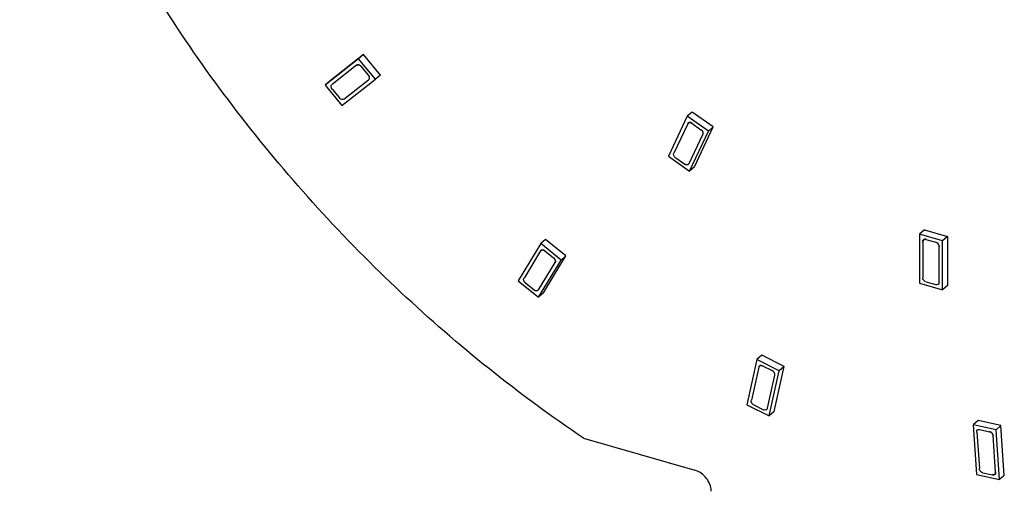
# Model space of a CAD drawing. Header units: millimetres. Extents: x 0 to 210, y 0 to 297.
# Tile 10 of 15: x 85 to 102, y 217 to 225. Entities that reach past the tile are written whole.
import ezdxf

# ---------------------------------------------------------------- set-up
doc = ezdxf.new("R2010")
doc.units = ezdxf.units.MM
doc.header["$LTSCALE"] = 19.36
doc.layers.get('0').update_dxf_attribs({"linetype": 'CONTINUOUS'})

msp = doc.modelspace()

# ---------------------------------------------------------------- linework, layer by layer
at = {"color": 7, "linetype": 'Continuous'}
for p, q in [((90.92922, 224.65551), (90.33812, 224.19323)), ((91.01622, 224.73085), (90.42511, 224.26857)), ((91.01622, 224.73085), (90.92922, 224.65551)), ((91.22458, 224.2944), (90.92922, 224.65551)), ((91.31158, 224.36974), (91.01622, 224.73085)), ((90.63348, 223.83212), (91.22458, 224.2944)), ((91.31158, 224.36974), (91.22458, 224.2944)), ((90.42511, 224.26857), (90.33812, 224.19323)), ((90.33812, 224.19323), (90.63348, 223.83212)), ((96.72542, 223.64127), (96.39401, 222.93684)), ((96.81242, 223.71661), (96.72542, 223.64127)), ((97.0988, 223.37882), (96.72542, 223.64127)), ((97.1858, 223.45417), (96.81242, 223.71661)), ((96.85439, 222.74974), (97.1858, 223.45417)), ((97.1858, 223.45417), (97.0988, 223.37882)), ((96.76739, 222.6744), (97.0988, 223.37882)), ((96.39401, 222.93684), (96.76739, 222.6744)), ((96.85439, 222.74974), (96.76739, 222.6744)), ((100.91205, 221.63729), (100.82505, 221.56195)), ((101.22919, 221.44528), (100.82505, 221.56195)), ((100.82505, 221.56195), (100.82505, 220.69593)), ((100.91205, 221.63729), (101.31619, 221.52063)), ((101.31619, 221.52063), (101.22919, 221.44528)), ((101.31619, 221.52063), (101.31619, 220.65461)), ((94.1409, 221.39396), (93.74248, 220.74005)), ((94.2279, 221.4693), (94.1409, 221.39396)), ((94.49973, 221.10444), (94.1409, 221.39396)), ((94.58673, 221.17979), (94.2279, 221.4693)), ((101.22919, 220.57927), (101.22919, 221.44528)), ((94.18831, 220.52588), (94.58673, 221.17979)), ((94.58673, 221.17979), (94.49973, 221.10444)), ((94.10131, 220.45053), (94.49973, 221.10444)), ((93.74248, 220.74005), (94.10131, 220.45053)), ((100.82505, 220.69593), (101.22919, 220.57927)), ((101.31619, 220.65461), (101.22919, 220.57927)), ((94.18831, 220.52588), (94.10131, 220.45053)), ((98.04088, 219.42309), (97.95388, 219.34775)), ((98.43657, 219.22664), (98.04088, 219.42309)), ((97.95388, 219.34775), (97.77768, 218.55071)), ((98.34957, 219.1513), (97.95388, 219.34775)), ((98.17337, 218.35426), (98.34957, 219.1513)), ((98.26037, 218.4296), (98.43657, 219.22664)), ((98.43657, 219.22664), (98.34957, 219.1513)), ((97.77768, 218.55071), (98.17337, 218.35426)), ((98.26037, 218.4296), (98.17337, 218.35426)), ((101.85846, 218.27419), (101.77146, 218.19885)), ((102.17466, 218.11004), (101.77146, 218.19885)), ((101.77146, 218.19885), (101.83056, 217.31779)), ((102.26166, 218.18538), (101.85846, 218.27419)), ((102.26166, 218.18538), (102.17466, 218.11004)), ((102.23376, 217.22898), (102.17466, 218.11004)), ((102.32076, 217.30432), (102.26166, 218.18538)), ((94.89593, 217.96139), (96.85923, 217.39463)), ((101.83056, 217.31779), (102.23376, 217.22898)), ((102.32076, 217.30432), (102.23376, 217.22898)), ((97.14794, 217.02766), (97.14787, 217.02265))]:
    msp.add_line(p, q, dxfattribs=at)
at = {"color": 9, "linetype": 'Continuous'}
for p, q in [((90.8926, 224.54228), (90.45912, 224.20328)), ((90.97253, 224.52007), (91.09912, 224.36531)), ((90.6701, 223.94534), (91.10357, 224.28435)), ((90.46191, 224.12087), (90.58849, 223.96611)), ((96.73457, 223.50985), (96.49154, 222.99327)), ((96.80834, 223.51788), (96.96836, 223.4054)), ((96.75824, 222.80581), (97.00127, 223.32239)), ((96.52279, 222.90882), (96.6828, 222.79634)), ((100.88279, 221.42981), (100.88279, 220.79474)), ((100.93885, 221.46944), (101.11206, 221.41944)), ((101.17146, 220.7114), (101.17146, 221.34648)), ((94.13904, 221.26541), (93.84686, 220.78588)), ((94.2152, 221.2662), (94.36898, 221.14213)), ((94.10317, 220.57908), (94.39535, 221.05862)), ((93.87156, 220.70093), (94.02535, 220.57685)), ((100.94052, 220.72034), (101.11372, 220.67034)), ((97.98691, 219.21341), (97.8577, 218.62891)), ((98.05352, 219.23704), (98.2231, 219.15285)), ((98.14034, 218.48859), (98.26955, 219.07309)), ((97.90248, 218.54771), (98.07206, 218.46352)), ((101.83694, 218.06869), (101.88028, 217.42258)), ((101.88893, 218.11329), (102.06173, 218.07523)), ((102.16828, 217.35914), (102.12494, 218.00525)), ((101.94182, 217.35115), (102.11462, 217.31309))]:
    msp.add_line(p, q, dxfattribs=at)
at = {"color": 7, "linetype": 'Continuous'}
for points, knots in [([(94.89593, 217.96139), (93.75635, 218.7287), (91.58801, 220.46683), (88.78685, 223.54656), (86.51155, 227.00191), (85.3894, 229.50687), (84.94847, 230.78043)], [0, 0, 0, 0, 0.25002902, 0.50319887, 0.75472034, 1, 1, 1, 1]), ([(90.89093, 224.54084), (90.90164, 224.54921), (90.93644, 224.5525), (90.96205, 224.53288), (90.97253, 224.52007)], [0, 0, 0, 0, 0.45089745, 1, 1, 1, 1]), ([(90.9742, 224.52151), (90.96372, 224.53433), (90.93811, 224.55394), (90.9033, 224.55066), (90.8926, 224.54228)], [0, 0, 0, 0, 0.54910255, 1, 1, 1, 1]), ([(91.09912, 224.36531), (91.10947, 224.35265), (91.12006, 224.32918), (91.11564, 224.29861), (91.10708, 224.28695), (91.1019, 224.2829)], [0, 0, 0, 0, 0.54352534, 0.78168002, 1, 1, 1, 1]), ([(91.10357, 224.28435), (91.10874, 224.28839), (91.11731, 224.30005), (91.12173, 224.33062), (91.11113, 224.3541), (91.10078, 224.36675)], [0, 0, 0, 0, 0.21831998, 0.45647466, 1, 1, 1, 1]), ([(90.46024, 224.11943), (90.44989, 224.13208), (90.4393, 224.15556), (90.44372, 224.18613), (90.45228, 224.19779), (90.45746, 224.20183)], [0, 0, 0, 0, 0.54352534, 0.78168002, 1, 1, 1, 1]), ([(90.66843, 223.9439), (90.65772, 223.93553), (90.62292, 223.93224), (90.59731, 223.95185), (90.58683, 223.96467)], [0, 0, 0, 0, 0.45089745, 1, 1, 1, 1]), ([(96.73291, 223.50841), (96.73569, 223.51433), (96.7445, 223.52515), (96.77247, 223.53515), (96.7958, 223.52669), (96.80834, 223.51788)], [0, 0, 0, 0, 0.22915466, 0.46303347, 1, 1, 1, 1]), ([(96.81001, 223.51932), (96.79747, 223.52814), (96.77413, 223.53659), (96.74617, 223.5266), (96.73736, 223.51577), (96.73457, 223.50985)], [0, 0, 0, 0, 0.53696653, 0.77084534, 1, 1, 1, 1]), ([(96.96836, 223.4054), (96.98226, 223.39563), (97.00351, 223.36971), (97.00588, 223.33428), (96.99961, 223.32095)], [0, 0, 0, 0, 0.53561697, 1, 1, 1, 1]), ([(97.00127, 223.32239), (97.00754, 223.33572), (97.00517, 223.37116), (96.98393, 223.39708), (96.97003, 223.40685)], [0, 0, 0, 0, 0.46438303, 1, 1, 1, 1]), ([(96.52112, 222.90738), (96.50722, 222.91715), (96.48597, 222.94307), (96.4836, 222.9785), (96.48987, 222.99183)], [0, 0, 0, 0, 0.53561697, 1, 1, 1, 1]), ([(96.75657, 222.80437), (96.75379, 222.79845), (96.74498, 222.78762), (96.71701, 222.77763), (96.69368, 222.78609), (96.68114, 222.7949)], [0, 0, 0, 0, 0.22915466, 0.46303347, 1, 1, 1, 1]), ([(100.88112, 221.42837), (100.88112, 221.44161), (100.89344, 221.47176), (100.92568, 221.47324), (100.93885, 221.46944)], [0, 0, 0, 0, 0.49120321, 1, 1, 1, 1]), ([(100.94052, 221.47088), (100.92734, 221.47469), (100.89511, 221.4732), (100.88279, 221.44306), (100.88279, 221.42981)], [0, 0, 0, 0, 0.50879679, 1, 1, 1, 1]), ([(101.11206, 221.41944), (101.12804, 221.41483), (101.15635, 221.39407), (101.16979, 221.36128), (101.16979, 221.34504)], [0, 0, 0, 0, 0.50591293, 1, 1, 1, 1]), ([(101.17146, 221.34648), (101.17146, 221.36273), (101.15802, 221.39551), (101.1297, 221.41627), (101.11372, 221.42088)], [0, 0, 0, 0, 0.49408707, 1, 1, 1, 1]), ([(94.13737, 221.26397), (94.14076, 221.26953), (94.15087, 221.27929), (94.18009, 221.28623), (94.203, 221.27604), (94.2152, 221.2662)], [0, 0, 0, 0, 0.2245825, 0.45921101, 1, 1, 1, 1]), ([(94.21686, 221.26765), (94.20467, 221.27749), (94.18176, 221.28767), (94.15254, 221.28073), (94.14243, 221.27097), (94.13904, 221.26541)], [0, 0, 0, 0, 0.54078899, 0.7754175, 1, 1, 1, 1]), ([(94.36898, 221.14213), (94.38215, 221.1315), (94.40176, 221.10483), (94.40116, 221.06944), (94.39368, 221.05717)], [0, 0, 0, 0, 0.54072953, 1, 1, 1, 1]), ([(94.39535, 221.05862), (94.40282, 221.07089), (94.40343, 221.10628), (94.38381, 221.13295), (94.37065, 221.14357)], [0, 0, 0, 0, 0.45927047, 1, 1, 1, 1]), ([(93.8699, 220.69948), (93.85673, 220.71011), (93.83712, 220.73677), (93.83772, 220.77217), (93.8452, 220.78444)], [0, 0, 0, 0, 0.54072953, 1, 1, 1, 1]), ([(100.93885, 220.71889), (100.92287, 220.7235), (100.89456, 220.74426), (100.88112, 220.77705), (100.88112, 220.79329)], [0, 0, 0, 0, 0.50591293, 1, 1, 1, 1]), ([(101.16979, 220.70996), (101.16979, 220.69672), (101.15747, 220.66657), (101.12523, 220.66509), (101.11206, 220.66889)], [0, 0, 0, 0, 0.49120321, 1, 1, 1, 1]), ([(94.1015, 220.57764), (94.09812, 220.57208), (94.088, 220.56232), (94.05878, 220.55538), (94.03588, 220.56557), (94.02368, 220.5754)], [0, 0, 0, 0, 0.2245825, 0.45921101, 1, 1, 1, 1]), ([(97.98525, 219.21197), (97.9867, 219.21855), (97.99249, 219.23119), (98.01646, 219.24767), (98.0405, 219.2435), (98.05352, 219.23704)], [0, 0, 0, 0, 0.24240712, 0.47691112, 1, 1, 1, 1]), ([(98.05519, 219.23848), (98.04216, 219.24495), (98.01813, 219.24911), (97.99416, 219.23264), (97.98837, 219.21999), (97.98691, 219.21341)], [0, 0, 0, 0, 0.52308888, 0.75759288, 1, 1, 1, 1]), ([(98.2231, 219.15285), (98.23829, 219.1453), (98.26305, 219.12145), (98.27123, 219.08679), (98.26788, 219.07165)], [0, 0, 0, 0, 0.52229707, 1, 1, 1, 1]), ([(98.26955, 219.07309), (98.27289, 219.08823), (98.26471, 219.12289), (98.23995, 219.14675), (98.22477, 219.15429)], [0, 0, 0, 0, 0.47770293, 1, 1, 1, 1]), ([(97.90082, 218.54627), (97.88563, 218.55381), (97.86087, 218.57767), (97.85269, 218.61233), (97.85603, 218.62747)], [0, 0, 0, 0, 0.52229707, 1, 1, 1, 1]), ([(98.13867, 218.48715), (98.13721, 218.48057), (98.13142, 218.46792), (98.10745, 218.45145), (98.08342, 218.45561), (98.0704, 218.46208)], [0, 0, 0, 0, 0.24240712, 0.47691112, 1, 1, 1, 1]), ([(101.83527, 218.06725), (101.83437, 218.08067), (101.84368, 218.11172), (101.87577, 218.11619), (101.88893, 218.11329)], [0, 0, 0, 0, 0.49958302, 1, 1, 1, 1]), ([(102.06173, 218.07523), (102.07781, 218.07169), (102.10721, 218.05219), (102.12217, 218.02021), (102.12327, 218.00381)], [0, 0, 0, 0, 0.50027915, 1, 1, 1, 1]), ([(102.12494, 218.00525), (102.12384, 218.02166), (102.10888, 218.05363), (102.07948, 218.07313), (102.0634, 218.07668)], [0, 0, 0, 0, 0.49972085, 1, 1, 1, 1]), ([(97.14794, 217.02766), (97.14794, 217.1084), (97.08053, 217.27106), (96.9388, 217.37305), (96.85923, 217.39463)], [0, 0, 0, 0, 0.49476008, 1, 1, 1, 1]), ([(101.94015, 217.34971), (101.92407, 217.35325), (101.89467, 217.37276), (101.87971, 217.40473), (101.87861, 217.42114)], [0, 0, 0, 0, 0.50027915, 1, 1, 1, 1]), ([(102.16661, 217.3577), (102.16751, 217.34428), (102.15821, 217.31322), (102.12611, 217.30875), (102.11295, 217.31165)], [0, 0, 0, 0, 0.49958302, 1, 1, 1, 1]), ([(102.11462, 217.31309), (102.12778, 217.31019), (102.15987, 217.31466), (102.16918, 217.34572), (102.16828, 217.35914)], [0, 0, 0, 0, 0.50041698, 1, 1, 1, 1])]:
    msp.add_open_spline(points, degree=3, knots=knots, dxfattribs=at)

doc.saveas('drawing.dxf')
